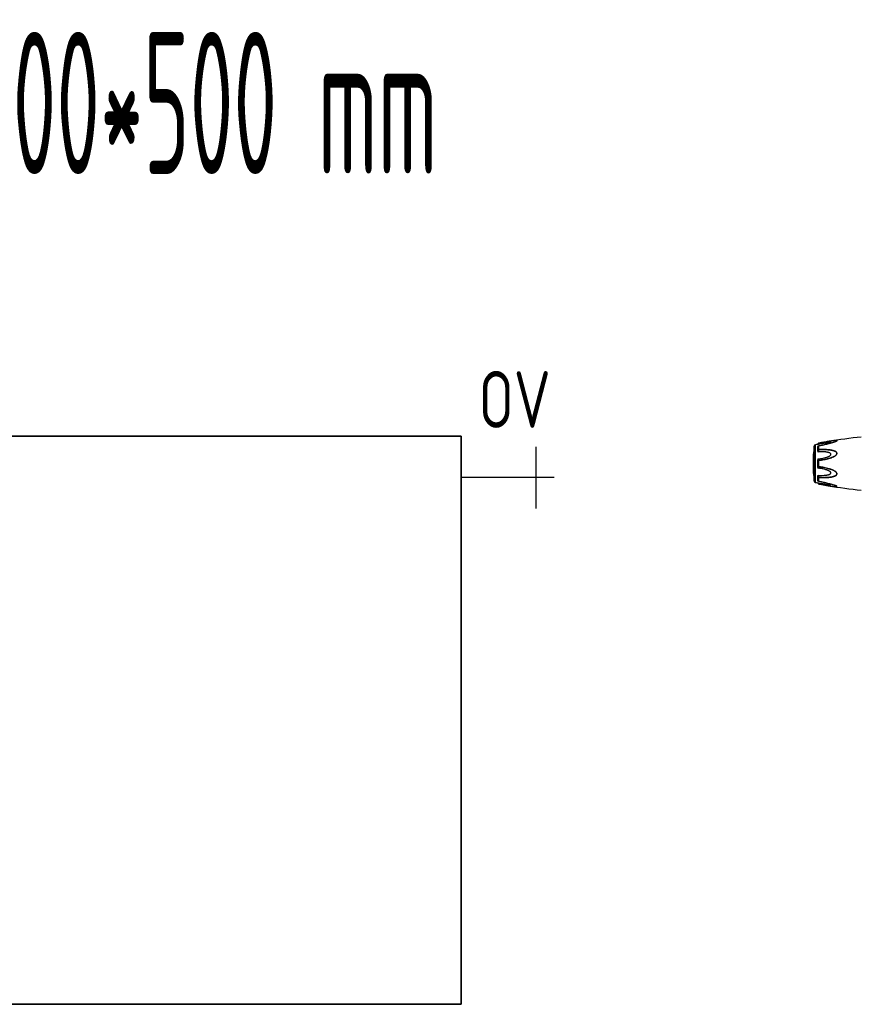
# Model space of a CAD drawing. Header units: millimetres. Extents: x 60394 to 199354, y 20895 to 166073.
# Tile 72 of 256: x 80036 to 80777, y 23980 to 24847. Entities that reach past the tile are written whole.
import ezdxf
from ezdxf.enums import TextEntityAlignment as Align

# ---------------------------------------------------------------- set-up
doc = ezdxf.new("R2010")
doc.units = ezdxf.units.MM
doc.linetypes.add('VERDECKT', pattern=[9.525, 6.35, -3.175])
for name, color, linetype, lineweight in [('JS_VYT_POPIS - OBECNĚ', 7, 'Continuous', 5), ('UT_SCHÉMA_POPIS', 7, 'VERDECKT', 5), ('UT_SCHÉMA_SYMBOLY', 7, 'Continuous', 25), ('UT_ZAŘÍZENÍ - OT', 3, 'Continuous', 35)]:
    doc.layers.add(name, color=color, linetype=linetype, lineweight=lineweight)
doc.styles.add('ISO 2.5', font='isocp.shx', dxfattribs={"width": 0.8, "height": 2.5})
doc.styles.add('VZT_POPIS', font='isocp.shx', dxfattribs={"width": 0.6, "height": 125})

msp = doc.modelspace()

# ---------------------------------------------------------------- linework, layer by layer
at = {"color": 0, "linetype": 'Continuous'}
for p, q in [((80735.15, 24440.61), (80735.15, 24471.42)), ((80736.2, 24439.51), (80736.2, 24472.52)), ((80738.2, 24466.85), (80738.2, 24471.04)), ((80738.51, 24471.39), (80738.66, 24471.41)), ((80738.66, 24471.41), (80738.78, 24471.44)), ((80738.67, 24471.38), (80738.67, 24471.38)), ((80739.01, 24468.36), (80739.01, 24471.49)), ((80739.02, 24473.92), (80739.02, 24473.92)), ((80739.13, 24471.66), (80739.14, 24471.67)), ((80739.14, 24471.67), (80739.14, 24471.67)), ((80739.19, 24468.43), (80739.19, 24471.58)), ((80739.48, 24474.09), (80739.5, 24474.09)), ((80739.49, 24471.8), (80739.67, 24471.84)), ((80739.52, 24473.99), (80739.5, 24473.99)), ((80747.58, 24475.52), (80747.55, 24475.51)), ((80747.55, 24475.51), (80747.58, 24475.52)), ((80747.78, 24475.46), (80747.57, 24475.43)), ((80747.6, 24475.52), (80747.58, 24475.52)), ((80754.31, 24475.63), (80754.31, 24475.63)), ((80738.2, 24452.66), (80738.2, 24459.38)), ((80739.01, 24453.52), (80739.01, 24458.53)), ((80739.19, 24453.5), (80739.19, 24458.54)), ((80738.2, 24441), (80738.2, 24445.18)), ((80739.01, 24440.55), (80739.01, 24443.67)), ((80739.19, 24440.46), (80739.19, 24443.6)), ((80738.66, 24440.62), (80738.51, 24440.65)), ((80738.79, 24440.59), (80738.66, 24440.62)), ((80738.67, 24440.65), (80738.67, 24440.65)), ((80739.14, 24440.37), (80739.13, 24440.37)), ((80739.14, 24440.36), (80739.14, 24440.37)), ((80739.68, 24440.19), (80739.49, 24440.23)), ((80747.53, 24436.52), (80747.48, 24436.52)), ((80754.29, 24436.41), (80754.29, 24436.41))]:
    msp.add_line(p, q, dxfattribs=at)
for centre, radius, start, end in [((80827.67, 23981.97), 500, 95.86353, 99.2151), ((80846.08, 24456.01), 112, 172.09404, 187.90596), ((80736.44, 24471.24), 1.3, 100.56288, 172.09404), ((80827.67, 23981.97), 499, 100.32224, 100.56288), ((80745.41, 24467.83), 8.8, 144.3884, 144.96049), ((80746.46, 24467.07), 10.1, 143.58005, 144.3916), ((80738.56, 24471.93), 0.564, 280.0673, 280.9293), ((80735.41, 24476.45), 6.13, 302.87588, 303.8307), ((80739.77, 24470.41), 1.42, 101.20903, 104.77133), ((80749.88, 24486.36), 11.63, 291.72137, 292.58185), ((80750.85, 24484.01), 9.09, 292.59869, 293.63915), ((80736.44, 24440.79), 1.3, 187.90596, 259.43712), ((80827.67, 24930.05), 499, 259.43712, 259.67709), ((80745.09, 24443.97), 8.41, 214.98776, 215.27932), ((80746.37, 24444.88), 9.99, 215.30907, 216.37923), ((80735.16, 24435.18), 6.61, 55.99098, 57.35109), ((80733.37, 24432.53), 9.8, 54.83091, 55.95093), ((80739.28, 24440.46), 0.085, 180.04373, 189.08433), ((80740.97, 24445.92), 8.13, 259.05906, 259.55009), ((80739.79, 24441.73), 1.53, 257.97947, 258.73296), ((80827.67, 24930.05), 500, 260.77609, 264.13647), ((80749.82, 24425.53), 11.79, 67.65693, 68.22061), ((80750.78, 24427.85), 9.28, 66.41679, 67.69332)]:
    msp.add_arc(centre, radius, start, end, dxfattribs=at)
for points, knots in [([(80738.51, 24471.39), (80738.47, 24471.38), (80738.42, 24471.36), (80738.33, 24471.31), (80738.25, 24471.23), (80738.21, 24471.13), (80738.2, 24471.07), (80738.2, 24471.04)], [0, 0, 0, 0, 0.19482, 0.35748, 0.608365, 0.813655, 1, 1, 1, 1]), ([(80738.2, 24471.04), (80738.24, 24471.04), (80738.32, 24471.07), (80738.5, 24471.15), (80738.64, 24471.24), (80738.74, 24471.3)], [0, 0, 0, 0, 0.189472, 0.420855, 1, 1, 1, 1]), ([(80738.26, 24472.9), (80738.27, 24472.9), (80738.35, 24472.91), (80738.44, 24472.93), (80738.51, 24472.94)], [0, 0, 0, 0, 0.14802, 1, 1, 1, 1]), ([(80738.33, 24473.07), (80738.38, 24473.13), (80738.6, 24473.42), (80738.83, 24473.71), (80739.02, 24473.92)], [0, 0, 0, 0, 0.221481, 1, 1, 1, 1]), ([(80749.3, 24474.06), (80749.35, 24474.08), (80749.44, 24474.12), (80749.57, 24474.19), (80749.67, 24474.25), (80749.74, 24474.3), (80749.78, 24474.34), (80749.8, 24474.37), (80749.8, 24474.39), (80749.79, 24474.42), (80749.77, 24474.44), (80749.72, 24474.46), (80749.64, 24474.48), (80749.53, 24474.5), (80749.34, 24474.51), (80749.07, 24474.5), (80748.73, 24474.49), (80748.37, 24474.46), (80748, 24474.43), (80747.61, 24474.38), (80747.22, 24474.34), (80746.82, 24474.29), (80746.42, 24474.24), (80745.88, 24474.16), (80745.19, 24474.06), (80744.37, 24473.94), (80743.54, 24473.81), (80742.71, 24473.67), (80741.59, 24473.48), (80740.19, 24473.24), (80739.07, 24473.04), (80738.51, 24472.94)], [0, 0, 0, 0, 0.013224, 0.025246, 0.035584, 0.043707, 0.046793, 0.049242, 0.051265, 0.053246, 0.055591, 0.058505, 0.066098, 0.075763, 0.087038, 0.112872, 0.141444, 0.171707, 0.203125, 0.235343, 0.268137, 0.301392, 0.33501, 0.368911, 0.437385, 0.506544, 0.576211, 0.646269, 0.71663, 0.85801, 1, 1, 1, 1]), ([(80739.5, 24473.99), (80739.29, 24473.8), (80739, 24473.52), (80738.68, 24473.16), (80738.56, 24473.01), (80738.51, 24472.94)], [0, 0, 0, 0, 0.588807, 0.825815, 1, 1, 1, 1]), ([(80738.51, 24471.39), (80738.52, 24471.38), (80738.57, 24471.37), (80738.62, 24471.37), (80738.66, 24471.38)], [0, 0, 0, 0, 0.213215, 1, 1, 1, 1]), ([(80738.66, 24471.38), (80738.66, 24471.38), (80738.66, 24471.38), (80738.65, 24471.38), (80738.66, 24471.38), (80738.67, 24471.38), (80738.68, 24471.39), (80738.71, 24471.4), (80738.73, 24471.41), (80738.76, 24471.43), (80738.79, 24471.44), (80738.8, 24471.45)], [0, 0, 0, 0, 0.050729, 0.053439, 0.064665, 0.125059, 0.230112, 0.374221, 0.553235, 0.763061, 1, 1, 1, 1]), ([(80738.8, 24471.45), (80738.82, 24471.46), (80738.94, 24471.53), (80739.05, 24471.6), (80739.13, 24471.66)], [0, 0, 0, 0, 0.212027, 1, 1, 1, 1]), ([(80738.83, 24471.36), (80738.84, 24471.37), (80738.9, 24471.41), (80738.97, 24471.45), (80739.01, 24471.49)], [0, 0, 0, 0, 0.242177, 1, 1, 1, 1]), ([(80739.01, 24471.49), (80739.02, 24471.52), (80739.05, 24471.59), (80739.11, 24471.64), (80739.14, 24471.67)], [0, 0, 0, 0, 0.468978, 1, 1, 1, 1]), ([(80739.19, 24471.58), (80739.17, 24471.57), (80739.11, 24471.56), (80739.05, 24471.52), (80739.01, 24471.49)], [0, 0, 0, 0, 0.258764, 1, 1, 1, 1]), ([(80739.02, 24473.92), (80739.05, 24473.95), (80739.12, 24474), (80739.23, 24474.04), (80739.35, 24474.07), (80739.43, 24474.08), (80739.48, 24474.09)], [0, 0, 0, 0, 0.265729, 0.479644, 0.722816, 1, 1, 1, 1]), ([(80739.5, 24473.99), (80739.44, 24473.99), (80739.34, 24473.99), (80739.2, 24473.98), (80739.1, 24473.96), (80739.04, 24473.94), (80739.03, 24473.93), (80739.02, 24473.92)], [0, 0, 0, 0, 0.33971, 0.636245, 0.862204, 0.94183, 1, 1, 1, 1]), ([(80739.14, 24471.67), (80739.15, 24471.68), (80739.2, 24471.7), (80739.24, 24471.73), (80739.28, 24471.74)], [0, 0, 0, 0, 0.247211, 1, 1, 1, 1]), ([(80739.19, 24471.58), (80739.19, 24471.58), (80739.19, 24471.61), (80739.21, 24471.63), (80739.22, 24471.64)], [0, 0, 0, 0, 0.225175, 1, 1, 1, 1]), ([(80739.22, 24471.64), (80739.22, 24471.65), (80739.24, 24471.67), (80739.27, 24471.68), (80739.29, 24471.7)], [0, 0, 0, 0, 0.225244, 1, 1, 1, 1]), ([(80739.29, 24471.7), (80739.29, 24471.7), (80739.32, 24471.71), (80739.34, 24471.72), (80739.36, 24471.73)], [0, 0, 0, 0, 0.241505, 1, 1, 1, 1]), ([(80739.36, 24471.73), (80739.37, 24471.73), (80739.41, 24471.75), (80739.46, 24471.76), (80739.5, 24471.76)], [0, 0, 0, 0, 0.246414, 1, 1, 1, 1]), ([(80739.5, 24474.09), (80739.49, 24474.09), (80739.49, 24474.08), (80739.49, 24474.06), (80739.49, 24474.03), (80739.5, 24474), (80739.5, 24473.99)], [0, 0, 0, 0, 0.078563, 0.274425, 0.586251, 1, 1, 1, 1]), ([(80739.5, 24471.76), (80739.5, 24471.77), (80739.5, 24471.78), (80739.49, 24471.79), (80739.49, 24471.8), (80739.49, 24471.8), (80739.49, 24471.8)], [0, 0, 0, 0, 0.428218, 0.741394, 0.932956, 1, 1, 1, 1]), ([(80739.5, 24471.76), (80740.77, 24472.02), (80742.68, 24472.42), (80745.2, 24473), (80747.08, 24473.46), (80748.64, 24473.86), (80749.87, 24474.19), (80751.07, 24474.53), (80752.25, 24474.88), (80753.38, 24475.25), (80753.92, 24475.45), (80754.18, 24475.55)], [0, 0, 0, 0, 0.256646, 0.384673, 0.512244, 0.638988, 0.701822, 0.764153, 0.886175, 0.944757, 1, 1, 1, 1]), ([(80747.55, 24475.51), (80746.22, 24475.29), (80743.53, 24474.83), (80740.85, 24474.34), (80739.5, 24474.09)], [0, 0, 0, 0, 0.496975, 1, 1, 1, 1]), ([(80739.5, 24474.09), (80740.84, 24474.34), (80743.53, 24474.83), (80746.22, 24475.29), (80747.55, 24475.51)], [0, 0, 0, 0, 0.502936, 1, 1, 1, 1]), ([(80747.57, 24475.43), (80746.23, 24475.21), (80743.54, 24474.74), (80740.86, 24474.24), (80739.52, 24473.99)], [0, 0, 0, 0, 0.497132, 1, 1, 1, 1]), ([(80739.67, 24471.84), (80740.94, 24472.09), (80742.85, 24472.49), (80745.37, 24473.08), (80746.94, 24473.46), (80748.19, 24473.77), (80749.12, 24474.01), (80750.04, 24474.26), (80750.95, 24474.52), (80751.84, 24474.78), (80752.71, 24475.05), (80753.53, 24475.33), (80754.06, 24475.53), (80754.31, 24475.63)], [0, 0, 0, 0, 0.25737, 0.385747, 0.513657, 0.577329, 0.64069, 0.703648, 0.766063, 0.827658, 0.887975, 0.946116, 1, 1, 1, 1]), ([(80754.5, 24475.68), (80754.58, 24475.72), (80754.72, 24475.79), (80754.92, 24475.89), (80755.07, 24475.98), (80755.16, 24476.05), (80755.21, 24476.1), (80755.25, 24476.16), (80755.23, 24476.22), (80755.19, 24476.25), (80755.15, 24476.28), (80755.08, 24476.3), (80755.01, 24476.32), (80754.88, 24476.34), (80754.71, 24476.35), (80754.48, 24476.36), (80754.22, 24476.35), (80753.96, 24476.34), (80753.67, 24476.32), (80753.28, 24476.3), (80752.78, 24476.25), (80752.16, 24476.18), (80751.53, 24476.1), (80750.89, 24476.02), (80750.24, 24475.93), (80749.59, 24475.83), (80748.71, 24475.7), (80748.04, 24475.59), (80747.6, 24475.52)], [0, 0, 0, 0, 0.02948, 0.055907, 0.078214, 0.087353, 0.094931, 0.105555, 0.109954, 0.115017, 0.121315, 0.129009, 0.138057, 0.148338, 0.172058, 0.199047, 0.228459, 0.259634, 0.292171, 0.325754, 0.395293, 0.467136, 0.540634, 0.615369, 0.691049, 0.767475, 0.844512, 1, 1, 1, 1]), ([(80754.31, 24475.63), (80754.39, 24475.66), (80754.55, 24475.73), (80754.76, 24475.83), (80754.92, 24475.92), (80755.03, 24475.99), (80755.09, 24476.04), (80755.13, 24476.08), (80755.16, 24476.13), (80755.16, 24476.17), (80755.14, 24476.21), (80755.1, 24476.24), (80755.05, 24476.26), (80754.98, 24476.28), (80754.87, 24476.3), (80754.7, 24476.31), (80754.48, 24476.32), (80754.23, 24476.31), (80753.87, 24476.29), (80753.41, 24476.26), (80752.82, 24476.2), (80752.22, 24476.13), (80751.61, 24476.05), (80750.98, 24475.96), (80750.35, 24475.87), (80749.71, 24475.77), (80748.85, 24475.64), (80748.21, 24475.54), (80747.78, 24475.46)], [0, 0, 0, 0, 0.03089, 0.059177, 0.083881, 0.094457, 0.103528, 0.11093, 0.116684, 0.121223, 0.125685, 0.131127, 0.137993, 0.146338, 0.156051, 0.17896, 0.205464, 0.234539, 0.265468, 0.331155, 0.400252, 0.471609, 0.544574, 0.618731, 0.693793, 0.769568, 0.845928, 1, 1, 1, 1]), ([(80739.01, 24468.36), (80738.93, 24468.25), (80738.6, 24467.78), (80738.34, 24467.26), (80738.2, 24466.85)], [0, 0, 0, 0, 0.246978, 1, 1, 1, 1]), ([(80738.2, 24466.85), (80738.2, 24466.8), (80738.21, 24466.7), (80738.24, 24466.57), (80738.29, 24466.48), (80738.34, 24466.41), (80738.41, 24466.36), (80738.47, 24466.35), (80738.51, 24466.35)], [0, 0, 0, 0, 0.238003, 0.476366, 0.597445, 0.721615, 0.853559, 1, 1, 1, 1]), ([(80739.5, 24468.01), (80739.27, 24467.78), (80738.86, 24467.27), (80738.59, 24466.67), (80738.51, 24466.35)], [0, 0, 0, 0, 0.500208, 1, 1, 1, 1]), ([(80738.51, 24460.06), (80739.02, 24460.11), (80740.05, 24460.23), (80741.6, 24460.47), (80743.13, 24460.77), (80744.4, 24461.08), (80745.4, 24461.37), (80746.15, 24461.61), (80746.89, 24461.88), (80747.62, 24462.19), (80748.2, 24462.48), (80748.65, 24462.75), (80748.98, 24462.98), (80749.28, 24463.22), (80749.54, 24463.51), (80749.71, 24463.78), (80749.78, 24464.01), (80749.8, 24464.2), (80749.78, 24464.37), (80749.71, 24464.59), (80749.54, 24464.84), (80749.28, 24465.07), (80748.97, 24465.27), (80748.65, 24465.43), (80748.2, 24465.62), (80747.61, 24465.81), (80746.89, 24465.99), (80746.15, 24466.12), (80745.4, 24466.23), (80744.65, 24466.31), (80743.89, 24466.37), (80742.87, 24466.43), (80741.59, 24466.46), (80740.05, 24466.43), (80739.02, 24466.39), (80738.51, 24466.35)], [0, 0, 0, 0, 0.063495, 0.12712, 0.190878, 0.25478, 0.286791, 0.31884, 0.350926, 0.383041, 0.415158, 0.431203, 0.447213, 0.463143, 0.478902, 0.4943, 0.5018, 0.509129, 0.516317, 0.523425, 0.537606, 0.551987, 0.566584, 0.581352, 0.596258, 0.626376, 0.656797, 0.687441, 0.718253, 0.749203, 0.780268, 0.811433, 0.874017, 0.936884, 1, 1, 1, 1]), ([(80739.19, 24468.43), (80739.17, 24468.43), (80739.11, 24468.42), (80739.05, 24468.39), (80739.01, 24468.36)], [0, 0, 0, 0, 0.266982, 1, 1, 1, 1]), ([(80739.5, 24468.01), (80739.44, 24468.02), (80739.32, 24468.05), (80739.17, 24468.13), (80739.06, 24468.23), (80739.02, 24468.32), (80739.01, 24468.36)], [0, 0, 0, 0, 0.291894, 0.562609, 0.798475, 1, 1, 1, 1]), ([(80739.5, 24468.27), (80739.46, 24468.26), (80739.39, 24468.26), (80739.29, 24468.29), (80739.21, 24468.35), (80739.19, 24468.41), (80739.19, 24468.43)], [0, 0, 0, 0, 0.287056, 0.554503, 0.787456, 1, 1, 1, 1]), ([(80739.5, 24468.27), (80739.49, 24468.23), (80739.49, 24468.14), (80739.49, 24468.05), (80739.5, 24468.01)], [0, 0, 0, 0, 0.467767, 1, 1, 1, 1]), ([(80739.5, 24458.83), (80740.22, 24458.91), (80741.67, 24459.11), (80743.84, 24459.47), (80745.63, 24459.86), (80747.06, 24460.22), (80748.12, 24460.51), (80749.18, 24460.83), (80750.23, 24461.2), (80751.26, 24461.6), (80752.27, 24462.06), (80753.08, 24462.5), (80753.7, 24462.9), (80754.14, 24463.23), (80754.55, 24463.6), (80754.9, 24464.01), (80755.12, 24464.4), (80755.22, 24464.74), (80755.25, 24464.99), (80755.22, 24465.24), (80755.12, 24465.56), (80754.91, 24465.91), (80754.55, 24466.26), (80754.14, 24466.55), (80753.7, 24466.79), (80753.08, 24467.07), (80752.26, 24467.36), (80751.25, 24467.63), (80750.22, 24467.84), (80749.18, 24468), (80748.12, 24468.13), (80747.06, 24468.23), (80745.63, 24468.32), (80743.83, 24468.38), (80741.67, 24468.36), (80740.22, 24468.31), (80739.5, 24468.27)], [0, 0, 0, 0, 0.063635, 0.127396, 0.191296, 0.223303, 0.255348, 0.287434, 0.319562, 0.351727, 0.383919, 0.416107, 0.432182, 0.448215, 0.464156, 0.479907, 0.495291, 0.502793, 0.510127, 0.517331, 0.52445, 0.538608, 0.552922, 0.567437, 0.582127, 0.596956, 0.626929, 0.657232, 0.687777, 0.718508, 0.74939, 0.780398, 0.811517, 0.874045, 0.936883, 1, 1, 1, 1]), ([(80739.5, 24459.05), (80740.22, 24459.13), (80741.65, 24459.31), (80743.79, 24459.67), (80745.57, 24460.04), (80746.98, 24460.39), (80748.03, 24460.67), (80749.08, 24460.98), (80750.12, 24461.33), (80751.14, 24461.72), (80752.15, 24462.15), (80753.12, 24462.66), (80753.89, 24463.16), (80754.44, 24463.62), (80754.75, 24463.96), (80754.95, 24464.25), (80755.06, 24464.49), (80755.14, 24464.73), (80755.17, 24464.98), (80755.14, 24465.23), (80755.04, 24465.54), (80754.81, 24465.88), (80754.44, 24466.21), (80754.02, 24466.48), (80753.58, 24466.7), (80753.11, 24466.9), (80752.63, 24467.07), (80751.97, 24467.27), (80751.13, 24467.47), (80750.11, 24467.66), (80749.07, 24467.81), (80748.03, 24467.93), (80746.98, 24468.01), (80745.56, 24468.09), (80743.78, 24468.13), (80741.64, 24468.11), (80740.21, 24468.05), (80739.5, 24468.01)], [0, 0, 0, 0, 0.063589, 0.127295, 0.191136, 0.223111, 0.255121, 0.287171, 0.319267, 0.351401, 0.383569, 0.41575, 0.447866, 0.463844, 0.479652, 0.487454, 0.495134, 0.502662, 0.51, 0.517195, 0.524298, 0.538439, 0.552765, 0.567303, 0.582017, 0.596869, 0.611832, 0.626888, 0.657217, 0.687781, 0.718525, 0.749415, 0.780427, 0.811548, 0.874072, 0.936899, 1, 1, 1, 1]), ([(80738.51, 24460.06), (80738.47, 24460.05), (80738.41, 24460.03), (80738.34, 24459.95), (80738.29, 24459.86), (80738.24, 24459.74), (80738.21, 24459.58), (80738.2, 24459.44), (80738.2, 24459.38)], [0, 0, 0, 0, 0.125535, 0.252013, 0.377694, 0.502869, 0.751849, 1, 1, 1, 1]), ([(80738.2, 24459.38), (80738.29, 24459.19), (80738.51, 24458.85), (80738.84, 24458.61), (80739.01, 24458.53)], [0, 0, 0, 0, 0.522223, 1, 1, 1, 1]), ([(80739.01, 24453.52), (80738.84, 24453.43), (80738.51, 24453.19), (80738.29, 24452.85), (80738.2, 24452.66)], [0, 0, 0, 0, 0.477899, 1, 1, 1, 1]), ([(80738.2, 24452.66), (80738.2, 24452.6), (80738.21, 24452.46), (80738.24, 24452.3), (80738.29, 24452.18), (80738.34, 24452.09), (80738.41, 24452.01), (80738.47, 24451.99), (80738.51, 24451.98)], [0, 0, 0, 0, 0.248169, 0.497163, 0.622341, 0.748019, 0.874484, 1, 1, 1, 1]), ([(80738.51, 24460.06), (80738.54, 24459.93), (80738.64, 24459.69), (80738.88, 24459.39), (80739.17, 24459.17), (80739.39, 24459.08), (80739.5, 24459.05)], [0, 0, 0, 0, 0.272929, 0.523074, 0.761734, 1, 1, 1, 1]), ([(80739.5, 24453), (80739.39, 24452.96), (80739.17, 24452.87), (80738.88, 24452.65), (80738.64, 24452.35), (80738.54, 24452.11), (80738.51, 24451.98)], [0, 0, 0, 0, 0.238394, 0.476974, 0.727116, 1, 1, 1, 1]), ([(80739.01, 24458.53), (80739.02, 24458.59), (80739.05, 24458.71), (80739.16, 24458.87), (80739.32, 24458.99), (80739.44, 24459.03), (80739.5, 24459.05)], [0, 0, 0, 0, 0.250125, 0.500215, 0.750197, 1, 1, 1, 1]), ([(80739.19, 24458.54), (80739.17, 24458.54), (80739.12, 24458.54), (80739.06, 24458.53), (80739.01, 24458.53)], [0, 0, 0, 0, 0.284006, 1, 1, 1, 1]), ([(80739.5, 24453), (80739.44, 24453.01), (80739.32, 24453.06), (80739.16, 24453.17), (80739.05, 24453.33), (80739.02, 24453.45), (80739.01, 24453.52)], [0, 0, 0, 0, 0.249817, 0.499798, 0.74986, 1, 1, 1, 1]), ([(80739.19, 24453.5), (80739.17, 24453.5), (80739.12, 24453.5), (80739.06, 24453.51), (80739.01, 24453.52)], [0, 0, 0, 0, 0.284019, 1, 1, 1, 1]), ([(80739.19, 24458.54), (80739.19, 24458.58), (80739.21, 24458.66), (80739.28, 24458.75), (80739.38, 24458.81), (80739.46, 24458.82), (80739.5, 24458.83)], [0, 0, 0, 0, 0.249368, 0.500015, 0.750587, 1, 1, 1, 1]), ([(80739.5, 24453.21), (80739.46, 24453.22), (80739.38, 24453.23), (80739.28, 24453.29), (80739.21, 24453.38), (80739.19, 24453.46), (80739.19, 24453.5)], [0, 0, 0, 0, 0.249451, 0.500018, 0.750583, 1, 1, 1, 1]), ([(80739.5, 24458.83), (80739.49, 24458.87), (80739.49, 24458.94), (80739.49, 24459.02), (80739.5, 24459.05)], [0, 0, 0, 0, 0.583261, 1, 1, 1, 1]), ([(80739.5, 24453.21), (80739.49, 24453.17), (80739.49, 24453.1), (80739.49, 24453.03), (80739.5, 24453)], [0, 0, 0, 0, 0.582827, 1, 1, 1, 1]), ([(80739.5, 24443.77), (80740.22, 24443.73), (80741.67, 24443.67), (80743.83, 24443.66), (80745.63, 24443.72), (80747.06, 24443.81), (80748.12, 24443.91), (80749.18, 24444.04), (80750.22, 24444.2), (80751.25, 24444.41), (80752.26, 24444.68), (80753.08, 24444.97), (80753.7, 24445.25), (80754.14, 24445.5), (80754.55, 24445.78), (80754.85, 24446.08), (80755.04, 24446.34), (80755.15, 24446.56), (80755.22, 24446.8), (80755.26, 24447.13), (80755.16, 24447.56), (80754.9, 24448.03), (80754.55, 24448.44), (80754.14, 24448.81), (80753.7, 24449.14), (80753.08, 24449.54), (80752.27, 24449.98), (80751.26, 24450.44), (80750.23, 24450.84), (80749.18, 24451.21), (80747.77, 24451.64), (80745.99, 24452.11), (80743.84, 24452.56), (80741.67, 24452.93), (80740.22, 24453.13), (80739.5, 24453.21)], [0, 0, 0, 0, 0.063127, 0.125969, 0.188473, 0.219596, 0.250616, 0.281496, 0.312222, 0.342767, 0.373071, 0.403045, 0.417875, 0.432563, 0.447076, 0.461383, 0.468491, 0.475585, 0.482706, 0.489913, 0.504703, 0.520085, 0.535843, 0.551789, 0.567824, 0.583902, 0.616092, 0.648285, 0.680449, 0.712576, 0.744661, 0.808707, 0.872603, 0.936364, 1, 1, 1, 1]), ([(80739.5, 24444.03), (80740.21, 24443.99), (80741.64, 24443.93), (80743.43, 24443.9), (80744.85, 24443.93), (80745.92, 24443.97), (80746.98, 24444.03), (80748.03, 24444.11), (80749.08, 24444.23), (80750.11, 24444.38), (80751.14, 24444.57), (80752.14, 24444.82), (80752.95, 24445.08), (80753.58, 24445.34), (80754.03, 24445.57), (80754.44, 24445.84), (80754.75, 24446.11), (80754.95, 24446.37), (80755.07, 24446.58), (80755.14, 24446.81), (80755.18, 24447.14), (80755.08, 24447.57), (80754.81, 24448.02), (80754.44, 24448.42), (80754.03, 24448.77), (80753.58, 24449.09), (80752.96, 24449.47), (80752.14, 24449.89), (80751.14, 24450.33), (80750.12, 24450.72), (80749.08, 24451.06), (80748.03, 24451.38), (80746.98, 24451.66), (80745.57, 24452), (80743.79, 24452.37), (80741.65, 24452.73), (80740.22, 24452.92), (80739.5, 24453)], [0, 0, 0, 0, 0.063114, 0.125949, 0.157245, 0.188456, 0.219582, 0.250607, 0.281495, 0.312234, 0.342798, 0.373129, 0.40314, 0.417992, 0.432705, 0.447241, 0.461558, 0.468661, 0.475744, 0.482848, 0.490045, 0.504858, 0.520307, 0.536124, 0.552106, 0.56816, 0.584244, 0.616427, 0.648598, 0.680734, 0.712828, 0.744881, 0.776894, 0.808867, 0.872702, 0.936412, 1, 1, 1, 1]), ([(80738.51, 24445.68), (80738.47, 24445.69), (80738.41, 24445.68), (80738.34, 24445.62), (80738.29, 24445.56), (80738.24, 24445.47), (80738.21, 24445.34), (80738.2, 24445.24), (80738.2, 24445.18)], [0, 0, 0, 0, 0.146355, 0.278259, 0.402425, 0.523518, 0.761934, 1, 1, 1, 1]), ([(80738.2, 24445.18), (80738.25, 24445.05), (80738.46, 24444.51), (80738.75, 24444.02), (80739.01, 24443.67)], [0, 0, 0, 0, 0.251574, 1, 1, 1, 1]), ([(80738.51, 24445.68), (80739.02, 24445.65), (80740.05, 24445.6), (80741.59, 24445.58), (80742.87, 24445.61), (80743.89, 24445.67), (80744.65, 24445.73), (80745.4, 24445.81), (80746.15, 24445.92), (80746.89, 24446.05), (80747.61, 24446.23), (80748.2, 24446.42), (80748.65, 24446.61), (80748.97, 24446.77), (80749.28, 24446.97), (80749.54, 24447.2), (80749.71, 24447.45), (80749.79, 24447.67), (80749.8, 24447.85), (80749.78, 24448.03), (80749.71, 24448.26), (80749.57, 24448.48), (80749.41, 24448.67), (80749.23, 24448.86), (80748.98, 24449.07), (80748.65, 24449.29), (80748.2, 24449.56), (80747.62, 24449.85), (80746.89, 24450.16), (80746.15, 24450.43), (80745.4, 24450.67), (80744.4, 24450.96), (80743.13, 24451.27), (80741.6, 24451.57), (80740.05, 24451.81), (80739.02, 24451.93), (80738.51, 24451.98)], [0, 0, 0, 0, 0.063112, 0.125975, 0.188555, 0.219719, 0.250782, 0.281729, 0.312543, 0.343186, 0.373609, 0.403727, 0.418634, 0.433407, 0.448005, 0.462391, 0.476578, 0.483689, 0.490881, 0.498215, 0.505719, 0.521118, 0.528977, 0.536891, 0.552822, 0.568831, 0.584876, 0.616992, 0.649103, 0.681187, 0.713234, 0.745242, 0.809138, 0.87289, 0.93651, 1, 1, 1, 1]), ([(80738.51, 24445.68), (80738.55, 24445.53), (80738.76, 24444.92), (80739.15, 24444.37), (80739.5, 24444.03)], [0, 0, 0, 0, 0.247925, 1, 1, 1, 1]), ([(80739.01, 24443.67), (80739.02, 24443.72), (80739.06, 24443.8), (80739.17, 24443.91), (80739.32, 24443.98), (80739.44, 24444.02), (80739.5, 24444.03)], [0, 0, 0, 0, 0.201639, 0.43756, 0.708236, 1, 1, 1, 1]), ([(80739.19, 24443.6), (80739.17, 24443.6), (80739.11, 24443.62), (80739.05, 24443.64), (80739.01, 24443.67)], [0, 0, 0, 0, 0.267018, 1, 1, 1, 1]), ([(80739.19, 24443.6), (80739.19, 24443.63), (80739.21, 24443.69), (80739.29, 24443.75), (80739.39, 24443.77), (80739.46, 24443.77), (80739.5, 24443.77)], [0, 0, 0, 0, 0.212614, 0.445637, 0.713059, 1, 1, 1, 1]), ([(80739.5, 24443.77), (80739.49, 24443.81), (80739.49, 24443.9), (80739.49, 24443.98), (80739.5, 24444.03)], [0, 0, 0, 0, 0.467922, 1, 1, 1, 1]), ([(80738.72, 24440.74), (80738.63, 24440.8), (80738.49, 24440.89), (80738.31, 24440.97), (80738.23, 24440.99), (80738.2, 24441)], [0, 0, 0, 0, 0.577794, 0.80943, 1, 1, 1, 1]), ([(80738.2, 24441), (80738.2, 24440.96), (80738.21, 24440.9), (80738.25, 24440.8), (80738.33, 24440.72), (80738.42, 24440.67), (80738.47, 24440.65), (80738.51, 24440.65)], [0, 0, 0, 0, 0.186516, 0.391937, 0.642812, 0.805374, 1, 1, 1, 1]), ([(80738.51, 24439.09), (80738.47, 24439.09), (80738.39, 24439.11), (80738.31, 24439.12), (80738.25, 24439.13)], [0, 0, 0, 0, 0.376124, 1, 1, 1, 1]), ([(80739.02, 24438.1), (80738.95, 24438.18), (80738.72, 24438.46), (80738.49, 24438.74), (80738.33, 24438.96)], [0, 0, 0, 0, 0.274505, 1, 1, 1, 1]), ([(80738.67, 24440.65), (80738.65, 24440.66), (80738.6, 24440.66), (80738.54, 24440.66), (80738.51, 24440.65)], [0, 0, 0, 0, 0.296315, 1, 1, 1, 1]), ([(80738.51, 24439.09), (80738.56, 24439.02), (80738.68, 24438.86), (80738.91, 24438.62), (80739.18, 24438.33), (80739.39, 24438.13), (80739.5, 24438.03)], [0, 0, 0, 0, 0.174298, 0.411219, 0.692021, 1, 1, 1, 1]), ([(80738.51, 24439.09), (80739.07, 24438.98), (80740.19, 24438.78), (80741.6, 24438.54), (80742.71, 24438.35), (80743.55, 24438.22), (80744.38, 24438.09), (80745.21, 24437.96), (80745.89, 24437.86), (80746.43, 24437.79), (80746.83, 24437.73), (80747.23, 24437.69), (80747.62, 24437.64), (80748.01, 24437.6), (80748.39, 24437.56), (80748.75, 24437.54), (80749.09, 24437.52), (80749.35, 24437.52), (80749.54, 24437.53), (80749.65, 24437.55), (80749.73, 24437.57), (80749.77, 24437.59), (80749.79, 24437.61), (80749.8, 24437.64), (80749.79, 24437.67), (80749.78, 24437.69), (80749.74, 24437.73), (80749.66, 24437.79), (80749.56, 24437.85), (80749.43, 24437.91), (80749.33, 24437.95), (80749.28, 24437.97)], [0, 0, 0, 0, 0.142006, 0.283398, 0.353765, 0.423828, 0.493495, 0.562647, 0.631121, 0.66502, 0.698626, 0.731869, 0.764656, 0.796849, 0.828224, 0.858442, 0.886945, 0.912611, 0.92378, 0.93331, 0.940718, 0.943524, 0.945777, 0.947738, 0.949832, 0.952411, 0.955637, 0.963997, 0.974507, 0.98666, 1, 1, 1, 1]), ([(80738.8, 24440.58), (80738.77, 24440.6), (80738.73, 24440.62), (80738.68, 24440.65), (80738.66, 24440.65)], [0, 0, 0, 0, 0.632551, 1, 1, 1, 1]), ([(80739.13, 24440.37), (80739.1, 24440.39), (80738.99, 24440.47), (80738.88, 24440.54), (80738.8, 24440.58)], [0, 0, 0, 0, 0.283099, 1, 1, 1, 1]), ([(80739.19, 24440.46), (80739.17, 24440.46), (80739.11, 24440.48), (80739.05, 24440.51), (80739.01, 24440.55)], [0, 0, 0, 0, 0.258792, 1, 1, 1, 1]), ([(80739.14, 24440.37), (80739.11, 24440.39), (80739.05, 24440.44), (80739.02, 24440.51), (80739.01, 24440.55)], [0, 0, 0, 0, 0.53106, 1, 1, 1, 1]), ([(80739.43, 24437.94), (80739.39, 24437.95), (80739.31, 24437.96), (80739.21, 24437.99), (80739.11, 24438.02), (80739.05, 24438.07), (80739.02, 24438.1)], [0, 0, 0, 0, 0.273626, 0.507992, 0.727544, 1, 1, 1, 1]), ([(80739.02, 24438.1), (80739.03, 24438.09), (80739.04, 24438.08), (80739.1, 24438.06), (80739.2, 24438.04), (80739.34, 24438.03), (80739.44, 24438.03), (80739.5, 24438.03)], [0, 0, 0, 0, 0.057868, 0.137343, 0.363312, 0.660033, 1, 1, 1, 1]), ([(80739.34, 24440.27), (80739.32, 24440.28), (80739.25, 24440.3), (80739.19, 24440.33), (80739.14, 24440.36)], [0, 0, 0, 0, 0.254193, 1, 1, 1, 1]), ([(80739.29, 24440.34), (80739.28, 24440.34), (80739.24, 24440.37), (80739.2, 24440.41), (80739.19, 24440.44)], [0, 0, 0, 0, 0.308636, 1, 1, 1, 1]), ([(80739.36, 24440.31), (80739.35, 24440.31), (80739.33, 24440.32), (80739.31, 24440.33), (80739.29, 24440.34)], [0, 0, 0, 0, 0.257368, 1, 1, 1, 1]), ([(80739.5, 24440.27), (80739.5, 24440.26), (80739.49, 24440.25), (80739.49, 24440.24), (80739.49, 24440.24), (80739.49, 24440.23), (80739.49, 24440.23)], [0, 0, 0, 0, 0.428099, 0.741246, 0.932847, 1, 1, 1, 1]), ([(80739.5, 24437.93), (80739.49, 24437.93), (80739.49, 24437.94), (80739.49, 24437.96), (80739.49, 24437.99), (80739.5, 24438.02), (80739.5, 24438.03)], [0, 0, 0, 0, 0.078467, 0.274376, 0.586265, 1, 1, 1, 1]), ([(80754.19, 24436.47), (80753.93, 24436.58), (80753.39, 24436.77), (80752.26, 24437.15), (80750.77, 24437.59), (80748.95, 24438.1), (80746.46, 24438.74), (80743.31, 24439.47), (80740.77, 24440.01), (80739.5, 24440.27)], [0, 0, 0, 0, 0.055213, 0.113792, 0.23581, 0.360995, 0.487722, 0.743348, 1, 1, 1, 1]), ([(80739.5, 24438.03), (80740.17, 24437.91), (80741.84, 24437.6), (80744.5, 24437.12), (80746.5, 24436.77), (80747.49, 24436.61)], [0, 0, 0, 0, 0.251917, 0.627872, 1, 1, 1, 1]), ([(80747.48, 24436.52), (80746.15, 24436.74), (80743.49, 24437.2), (80740.83, 24437.68), (80739.5, 24437.93)], [0, 0, 0, 0, 0.497068, 1, 1, 1, 1]), ([(80754.29, 24436.41), (80754.04, 24436.51), (80753.51, 24436.71), (80752.68, 24436.99), (80751.82, 24437.26), (80750.62, 24437.61), (80749.1, 24438.03), (80746.62, 24438.66), (80743.48, 24439.4), (80740.95, 24439.94), (80739.68, 24440.19)], [0, 0, 0, 0, 0.054079, 0.112293, 0.172626, 0.23422, 0.359577, 0.486553, 0.742745, 1, 1, 1, 1]), ([(80747.49, 24436.61), (80747.94, 24436.53), (80748.6, 24436.43), (80749.49, 24436.29), (80750.15, 24436.19), (80750.8, 24436.09), (80751.45, 24436), (80752.08, 24435.92), (80752.71, 24435.84), (80753.31, 24435.78), (80753.8, 24435.74), (80754.17, 24435.72), (80754.43, 24435.71), (80754.66, 24435.71), (80754.84, 24435.73), (80754.96, 24435.75), (80755.04, 24435.76), (80755.1, 24435.79), (80755.14, 24435.81), (80755.16, 24435.85), (80755.16, 24435.9), (80755.13, 24435.94), (80755.09, 24435.99), (80755.03, 24436.04), (80754.92, 24436.11), (80754.76, 24436.2), (80754.53, 24436.31), (80754.37, 24436.37), (80754.29, 24436.41)], [0, 0, 0, 0, 0.153439, 0.229445, 0.304902, 0.379707, 0.453642, 0.526452, 0.597735, 0.666841, 0.732698, 0.763801, 0.793118, 0.81995, 0.843381, 0.853458, 0.862207, 0.869459, 0.875128, 0.87961, 0.884095, 0.889726, 0.896977, 0.905865, 0.916254, 0.94079, 0.969089, 1, 1, 1, 1]), ([(80747.53, 24436.52), (80747.97, 24436.44), (80748.64, 24436.34), (80749.53, 24436.2), (80750.19, 24436.11), (80750.85, 24436.01), (80751.49, 24435.93), (80752.13, 24435.85), (80752.75, 24435.78), (80753.26, 24435.73), (80753.65, 24435.7), (80753.94, 24435.69), (80754.21, 24435.67), (80754.47, 24435.67), (80754.7, 24435.67), (80754.88, 24435.69), (80755, 24435.71), (80755.08, 24435.72), (80755.15, 24435.75), (80755.2, 24435.77), (80755.23, 24435.8), (80755.24, 24435.85), (80755.23, 24435.89), (80755.2, 24435.94), (80755.15, 24435.98), (80755.06, 24436.05), (80754.92, 24436.14), (80754.72, 24436.25), (80754.57, 24436.31), (80754.49, 24436.35)], [0, 0, 0, 0, 0.155309, 0.232207, 0.308518, 0.38411, 0.45876, 0.532202, 0.604002, 0.673502, 0.707078, 0.73962, 0.77081, 0.800217, 0.827213, 0.851007, 0.8614, 0.870581, 0.878415, 0.8848, 0.889847, 0.894233, 0.899058, 0.905123, 0.912705, 0.92179, 0.943969, 0.970425, 1, 1, 1, 1])]:
    msp.add_open_spline(points, degree=3, knots=knots, dxfattribs=at)
for points in [[(80739.28, 24471.74), (80739.32, 24471.76), (80739.36, 24471.77), (80739.41, 24471.78)], [(80739.47, 24440.23), (80739.43, 24440.24), (80739.38, 24440.26), (80739.34, 24440.27)], [(80739.41, 24440.29), (80739.39, 24440.3), (80739.37, 24440.3), (80739.36, 24440.31)], [(80739.5, 24440.27), (80739.47, 24440.27), (80739.44, 24440.28), (80739.41, 24440.29)]]:
    msp.add_open_spline(points, degree=3, dxfattribs=at)
at = {"layer": 'UT_SCHÉMA_SYMBOLY'}
for p, q in [((80490.31, 24416.63), (80490.31, 24470.63)), ((80506.31, 24443.63), (80424.43, 24443.63))]:
    msp.add_line(p, q, dxfattribs=at)
at = {"layer": 'UT_ZAŘÍZENÍ - OT', "linetype": 'Continuous'}
for p, q in [((80424.43, 24480.17), (79224.43, 24480.17)), ((80424.43, 23980.17), (80424.43, 24480.17)), ((79224.43, 23980.17), (80424.43, 23980.17))]:
    msp.add_line(p, q, dxfattribs=at)

# ---------------------------------------------------------------- texts
at = {"layer": 'JS_VYT_POPIS - OBECNĚ', "style": 'VZT_POPIS', "width": 0.5}
msp.add_text('D-OT VK typ 20 - 1200*500 mm', height=125, dxfattribs=at).set_placement((79844.38, 24773.41), align=Align.MIDDLE_CENTER)
at = {"layer": 'UT_SCHÉMA_POPIS', "style": 'ISO 2.5', "width": 0.8}
msp.add_text('OV', height=50, dxfattribs=at).set_placement((80439.84, 24512.45), align=Align.MIDDLE_LEFT)

doc.saveas('drawing.dxf')
